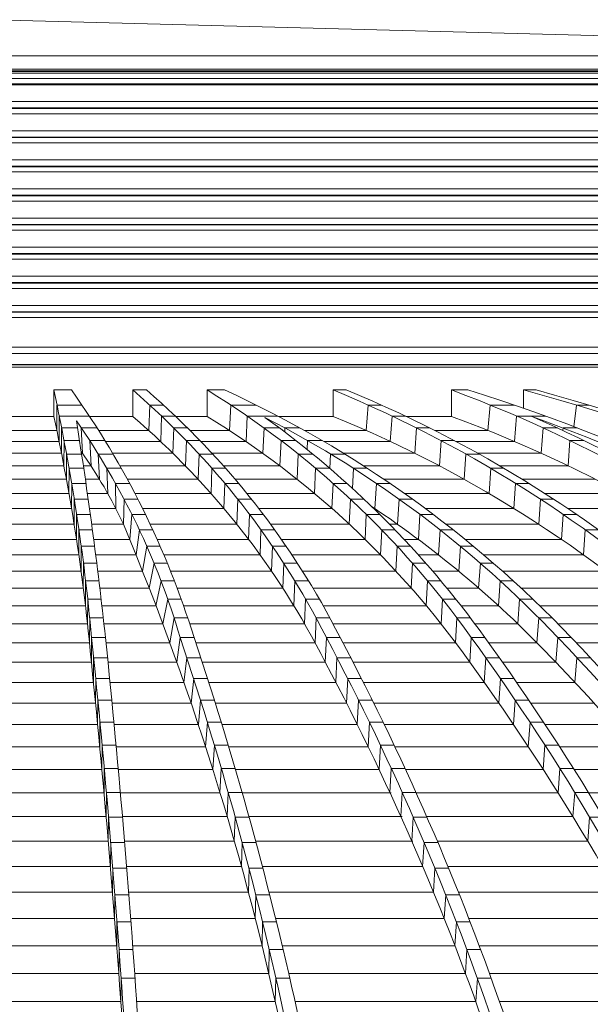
# Model space of a CAD drawing. Header units: millimetres. Extents: x 98865 to 469195, y -12752 to 43452.
# Tile 53 of 98: x 287544 to 289349, y 36623 to 39734. Entities that reach past the tile are written whole.
import ezdxf

# ---------------------------------------------------------------- set-up
doc = ezdxf.new("R2010")
doc.units = ezdxf.units.MM
doc.header["$LTSCALE"] = 0.05
doc.layers.get('0').update_dxf_attribs({"lineweight": 0})

# ---------------------------------------------------------------- blocks, each defined once
blk = doc.blocks.new('fjhhjhjj')
for points, elevation in [([(71628.2, 25335.5), (67234.2, 25450.2)], -4380.3), ([(71628.2, 25335.5), (67084.9, 25335.5)], -4380.3), ([(71628.2, 25294.1), (67084.9, 25294.1)], -4380.3), ([(71638.2, 25288.3), (67084.9, 25288.3)], -4380.3), ([(71637.2, 25286.6), (67084.9, 25286.6)], -4380.3), ([(71595.2, 25281.6), (67084.9, 25281.6)], -4380.3), ([(71596.7, 25264.2), (67084.9, 25264.2)], -8576.5), ([(71602, 25247.3), (67084.9, 25247.3)], -8576.5), ([(67084.9, 25244.8), (71238.2, 25244.8)], -8576.5), ([(71328.2, 25191.2), (67084.9, 25191.2)], -4380.3), ([(67084.9, 25171.2), (71328.2, 25171.2)], -8576.5), ([(71235.2, 25169.4), (67084.9, 25169.4)], -4380.3), ([(71235.2, 25152.9), (67084.9, 25152.9)], -4380.3), ([(71328.2, 25099.2), (67084.9, 25099.2)], -4380.3), ([(71328.2, 25079.2), (67084.9, 25079.2)], -4380.3), ([(71235.2, 25077.5), (67084.9, 25077.5)], -4380.3), ([(71235.2, 25060.9), (67084.9, 25060.9)], -4380.3), ([(71328.2, 25007.2), (67084.9, 25007.2)], -4380.3), ([(67084.9, 24987.2), (71328.2, 24987.2)], -8576.5), ([(71235.2, 24985.5), (67084.9, 24985.5)], -4380.3), ([(71235.2, 24969), (67084.9, 24969)], -4380.3), ([(71328.2, 24915.3), (67084.9, 24915.3)], -4380.3), ([(67084.9, 24895.3), (71328.2, 24895.3)], -8576.5), ([(71235.2, 24893.5), (67084.9, 24893.5)], -4380.3), ([(71235.2, 24877), (67084.9, 24877)], -4380.3), ([(71328.2, 24823.3), (67084.9, 24823.3)], -4380.3), ([(67084.9, 24803.3), (71328.2, 24803.3)], -8576.5), ([(71235.2, 24801.6), (67084.9, 24801.6)], -4380.3), ([(71235.2, 24785), (67084.9, 24785)], -4380.3), ([(71328.2, 24731.3), (67084.9, 24731.3)], -4380.3), ([(67084.9, 24711.3), (71328.2, 24711.3)], -8576.5), ([(71235.2, 24709.6), (67084.9, 24709.6)], -4380.3), ([(71235.2, 24693.1), (67084.9, 24693.1)], -4380.3), ([(71328.2, 24639.4), (67084.9, 24639.4)], -4380.3), ([(67084.9, 24619.4), (71328.2, 24619.4)], -8576.5), ([(71235.2, 24617.7), (67084.9, 24617.7)], -4380.3), ([(71235.2, 24601.1), (67084.9, 24601.1)], -4380.3), ([(71328.2, 24547.4), (67084.9, 24547.4)], -4380.3), ([(67084.9, 24527.4), (71328.2, 24527.4)], -8576.5), ([(71235.2, 24525.7), (67084.9, 24525.7)], -4380.3), ([(71235.2, 24509.2), (67084.9, 24509.2)], -4380.3), ([(71397.8, 24415.3), (67084.9, 24415.3)], -4380.3), ([(67084.9, 24395.3), (71397.8, 24395.3)], -8576.5), ([(71239.6, 24360.3), (67084.9, 24360.3)], -8576.5), ([(71240.3, 24359.6), (67084.9, 24359.6)], -8576.5), ([(71233.2, 24352.5), (67084.9, 24352.5)], -8576.5), ([(67462.4, 24280.2), (67517.9, 24280.2)], -8576.5), ([(67462.4, 24280.2), (67462.4, 24196.8)], -8576.5), ([(67712.1, 24280.2), (67755.6, 24280.2)], -8576.5), ([(67712.1, 24280.2), (67712.1, 24196.8)], -8576.5), ([(67948, 24280.2), (68002.6, 24280.2)], -8576.5), ([(67948, 24280.2), (67948, 24196.8)], -8576.5), ([(68345.9, 24280.2), (68387.7, 24280.2)], -8576.5), ([(68345.9, 24280.2), (68345.9, 24196.8)], -8576.5), ([(68720.5, 24280.2), (68771.7, 24280.2)], -8576.5), ([(68720.5, 24280.2), (68720.5, 24196.8)], -8576.5), ([(68948.6, 24280.2), (68987.8, 24280.2)], -8576.5), ([(68948.6, 24280.2), (68948.6, 24222.1)], -8576.5), ([(67471.9, 24152.2), (67472.5, 24232.5)], -8576.5), ([(67472.5, 24232.5), (67551.4, 24232.5)], -8576.5), ([(67766, 24232.5), (67762.8, 24152.2)], -8576.5), ([(67766, 24232.5), (67809.4, 24232.5)], -8576.5), ([(68022.8, 24232.5), (68018.5, 24152.2)], -8576.5), ([(68022.8, 24232.5), (68102.7, 24232.5)], -8576.5), ([(68457, 24232.5), (68450.6, 24152.2)], -8576.5), ([(68457, 24232.5), (68498.9, 24232.5)], -8576.5), ([(68842.8, 24232.5), (68835.8, 24152.2)], -8576.5), ([(68842.8, 24232.5), (68918.3, 24232.5)], -8576.5), ([(69115.3, 24232.5), (69107.2, 24164.2)], -8576.5), ([(69115.3, 24232.5), (69154.5, 24232.5)], -8576.5), ([(67462.4, 24196.8), (67106.9, 24196.8)], -8576.5), ([(67479, 24117.4), (67479.6, 24197.6)], -8576.5), ([(67479.6, 24197.6), (67574.9, 24197.6)], -8576.5), ([(67712.1, 24196.8), (67575.4, 24196.8)], -8576.5), ([(67803.5, 24197.6), (67800.5, 24117.4)], -8576.5), ([(67803.5, 24197.6), (67847, 24197.6)], -8576.5), ([(67948, 24196.8), (67847.9, 24196.8)], -8576.5), ([(68074.5, 24197.6), (68070.4, 24117.4)], -8576.5), ([(68074.5, 24197.6), (68171.1, 24197.6)], -8576.5), ([(68345.9, 24196.8), (68172.8, 24196.8)], -8576.5), ([(68532.8, 24197.6), (68526.8, 24117.4)], -8576.5), ([(68532.8, 24197.6), (68574.7, 24197.6)], -8576.5), ([(68720.5, 24196.8), (68576.5, 24196.8)], -8576.5), ([(68925.9, 24197.6), (68919.4, 24117.4)], -8576.5), ([(68925.9, 24197.6), (69017.5, 24197.6)], -8576.5), ([(67106.9, 24152.2), (67471.9, 24152.2)], -8576.5), ([(67486.5, 24080.1), (67487.1, 24160.2)], -8576.5), ([(67487.1, 24160.2), (67537.5, 24160.2)], -8576.5), ([(67549.4, 24160.2), (67599.2, 24160.2)], -8576.5), ([(67549.4, 24160.2), (67553.2, 24080.1)], -8576.5), ([(67604.3, 24152.2), (67762.8, 24152.2)], -8576.5), ([(67842.2, 24160.2), (67839.2, 24080.1)], -8576.5), ([(67842.2, 24160.2), (67885.6, 24160.2)], -8576.5), ([(67893.7, 24152.2), (68018.5, 24152.2)], -8576.5), ([(68127.4, 24160.2), (68123.5, 24080.1)], -8576.5), ([(68127.4, 24160.2), (68175.7, 24160.2)], -8576.5), ([(68193.4, 24160.2), (68192.7, 24147.4)], -8576.5), ([(68193.4, 24160.2), (68240.8, 24160.2)], -8576.5), ([(68255.2, 24152.2), (68450.6, 24152.2)], -8576.5), ([(68609.7, 24160.2), (68604, 24080.1)], -8576.5), ([(68609.7, 24160.2), (68651.6, 24160.2)], -8576.5), ([(68667.5, 24152.2), (68835.8, 24152.2)], -8576.5), ([(69010.1, 24160.2), (69004.1, 24080.1)], -8576.5), ([(69010.1, 24160.2), (69055.6, 24160.2)], -8576.5), ([(69073.2, 24160.2), (69072.4, 24152.3)], -8576.5), ([(69073.2, 24160.2), (69117.7, 24160.2)], -8576.5), ([(67106.9, 24117.4), (67479, 24117.4)], -8576.5), ([(67494.3, 24040.3), (67494.8, 24120.2)], -8576.5), ([(67494.8, 24120.2), (67543.7, 24120.2)], -8576.5), ([(67575.9, 24120.2), (67624.3, 24120.2)], -8576.5), ([(67575.9, 24120.2), (67580.2, 24040.3)], -8576.5), ([(67626, 24117.4), (67800.5, 24117.4)], -8576.5), ([(67881.7, 24120.2), (67878.9, 24040.3)], -8576.5), ([(67881.7, 24120.2), (67925.1, 24120.2)], -8576.5), ([(67927.8, 24117.4), (68070.4, 24117.4)], -8576.5), ([(68181.2, 24120.2), (68177.4, 24040.3)], -8576.5), ([(68181.2, 24120.2), (68228.1, 24120.2)], -8576.5), ([(68265.4, 24120.2), (68264, 24091.7)], -8576.5), ([(68265.4, 24120.2), (68311.3, 24120.2)], -8576.5), ([(68316.1, 24117.4), (68526.8, 24117.4)], -8576.5), ([(68687.5, 24120.2), (68682, 24040.3)], -8576.5), ([(68687.5, 24120.2), (68729.4, 24120.2)], -8576.5), ([(68734.7, 24117.4), (68919.4, 24117.4)], -8576.5), ([(69095.2, 24120.2), (69089.4, 24040.3)], -8576.5), ([(69095.2, 24120.2), (69139.4, 24120.2)], -8576.5), ([(67106.9, 24080.1), (67486.5, 24080.1)], -8576.5), ([(67549.9, 24080.1), (67553.2, 24080.1)], -8576.5), ([(67648.4, 24080.1), (67839.2, 24080.1)], -8576.5), ([(67963.1, 24080.1), (68123.5, 24080.1)], -8576.5), ([(68378.5, 24080.1), (68604, 24080.1)], -8576.5), ([(68803.4, 24080.1), (69004.1, 24080.1)], -8576.5), ([(67502.2, 23997.9), (67502.7, 24077.7)], -8576.5), ([(67502.7, 24077.7), (67550.2, 24077.7)], -8576.5), ([(67602.9, 24077.7), (67649.9, 24077.7)], -8576.5), ([(67602.9, 24077.7), (67606.9, 23997.9)], -8576.5), ([(67921.9, 24077.7), (67919.1, 23997.9)], -8576.5), ([(67921.9, 24077.7), (67965.3, 24077.7)], -8576.5), ([(68235.7, 24077.7), (68232, 23997.9)], -8576.5), ([(68235.7, 24077.7), (68281.3, 24077.7)], -8576.5), ([(68337.8, 24077.7), (68335.7, 24032.3)], -8576.5), ([(68337.8, 24077.7), (68382.5, 24077.7)], -8576.5), ([(68765.8, 24077.7), (68760.5, 23997.9)], -8576.5), ([(68765.8, 24077.7), (68807.7, 24077.7)], -8576.5), ([(67106.9, 24040.3), (67494.3, 24040.3)], -8576.5), ([(67510.3, 23953), (67510.8, 24032.7)], -8576.5), ([(67510.8, 24032.7), (67557, 24032.7)], -8576.5), ([(67555.9, 24040.3), (67580.2, 24040.3)], -8576.5), ([(67630.1, 24032.7), (67675.9, 24032.7)], -8576.5), ([(67630.1, 24032.7), (67633.1, 23953)], -8576.5), ([(67671.5, 24040.3), (67878.9, 24040.3)], -8576.5), ([(67962.5, 24032.7), (67959.8, 23953)], -8576.5), ([(67962.5, 24032.7), (68006, 24032.7)], -8576.5), ([(67999.2, 24040.3), (68177.4, 24040.3)], -8576.5), ([(68290.6, 24032.7), (68287, 23953)], -8576.5), ([(68290.6, 24032.7), (68335.1, 24032.7)], -8576.5), ([(68410.3, 24032.7), (68407.4, 23968.8)], -8576.5), ([(68410.3, 24032.7), (68454, 24032.7)], -8576.5), ([(68442.1, 24040.3), (68682, 24040.3)], -8576.5), ([(68844.5, 24032.7), (68839.2, 23953)], -8576.5), ([(68844.5, 24032.7), (68886.4, 24032.7)], -8576.5), ([(68873.4, 24040.3), (69089.4, 24040.3)], -8576.5), ([(67106.9, 23997.9), (67502.2, 23997.9)], -8576.5), ([(67562.1, 23997.9), (67606.9, 23997.9)], -8576.5), ([(67695.1, 23997.9), (67919.1, 23997.9)], -8576.5), ([(68036, 23997.9), (68232, 23997.9)], -8576.5), ([(68506.7, 23997.9), (68760.5, 23997.9)], -8576.5), ([(68944.3, 23997.9), (69175.2, 23997.9)], -8576.5), ([(67518.5, 23905.6), (67519, 23985.1)], -8576.5), ([(67519, 23985.1), (67564, 23985.1)], -8576.5), ([(67657.4, 23985.1), (67702.1, 23985.1)], -8576.5), ([(67657.4, 23985.1), (67658.5, 23905.6)], -8576.5), ([(68003.4, 23985.1), (68000.7, 23905.6)], -8576.5), ([(68003.4, 23985.1), (68046.8, 23985.1)], -8576.5), ([(68345.7, 23985.1), (68342.1, 23905.6)], -8576.5), ([(68345.7, 23985.1), (68389.4, 23985.1)], -8576.5), ([(68482.7, 23985.1), (68477.9, 23905.6)], -8576.5), ([(68482.7, 23985.1), (68525.6, 23985.1)], -8576.5), ([(68923.3, 23985.1), (68918, 23905.6)], -8576.5), ([(68923.3, 23985.1), (68965.1, 23985.1)], -8576.5), ([(67106.9, 23953), (67510.3, 23953)], -8576.5), ([(67527.2, 23935), (67526.7, 23855.7)], -8576.5), ([(67527.2, 23935), (67571.2, 23935)], -8576.5), ([(67568.6, 23953), (67633.1, 23953)], -8576.5), ([(67684.6, 23935), (67683, 23855.7)], -8576.5), ([(67684.6, 23935), (67728.4, 23935)], -8576.5), ([(67719.1, 23953), (67959.8, 23953)], -8576.5), ([(68044.3, 23935), (68041.6, 23855.7)], -8576.5), ([(68044.3, 23935), (68087.7, 23935)], -8576.5), ([(68044.3, 23935), (68087.7, 23935)], -8576.5), ([(68073.3, 23953), (68287, 23953)], -8576.5), ([(68400.8, 23935), (68397.1, 23855.7)], -8576.5), ([(68400.8, 23935), (68443.7, 23935)], -8576.5), ([(68400.8, 23935), (68443.7, 23935)], -8576.5), ([(68555, 23935), (68550, 23855.7)], -8576.5), ([(68555, 23935), (68597.2, 23935)], -8576.5), ([(68555, 23935), (68597.2, 23935)], -8576.5), ([(68571.9, 23953), (68839.2, 23953)], -8576.5), ([(69002, 23935), (68996.7, 23855.7)], -8576.5), ([(69002, 23935), (69043.9, 23935)], -8576.5), ([(69002, 23935), (69043.9, 23935)], -8576.5), ([(69016, 23953), (69261.1, 23953)], -8576.5), ([(67106.9, 23905.6), (67518.5, 23905.6)], -8576.5), ([(67575.3, 23905.6), (67658.5, 23905.6)], -8576.5), ([(67743.2, 23905.6), (68000.7, 23905.6)], -8576.5), ([(68110.8, 23905.6), (68342.1, 23905.6)], -8576.5), ([(68474.5, 23905.6), (68477.9, 23905.6)], -8576.5), ([(68637.5, 23905.6), (68918, 23905.6)], -8576.5), ([(69088.2, 23905.6), (69347.1, 23905.6)], -8576.5), ([(67534.2, 23807.9), (67534.7, 23887)], -8576.5), ([(67534.7, 23887), (67577.9, 23887)], -8576.5), ([(67709.2, 23887), (67702.7, 23807.9)], -8576.5), ([(67709.2, 23887), (67752.4, 23887)], -8576.5), ([(68081.6, 23887), (68078.8, 23807.9)], -8576.5), ([(68081.6, 23887), (68125, 23887)], -8576.5), ([(68451, 23887), (68447.2, 23807.9)], -8576.5), ([(68451, 23887), (68493.5, 23887)], -8576.5), ([(68620.7, 23887), (68615.5, 23807.9)], -8576.5), ([(68620.7, 23887), (68662.5, 23887)], -8576.5), ([(69073.8, 23887), (69068.2, 23807.9)], -8576.5), ([(69073.8, 23887), (69115.7, 23887)], -8576.5), ([(67106.9, 23855.7), (67526.7, 23855.7)], -8576.5), ([(67541.5, 23759), (67542, 23838)], -8576.5), ([(67542, 23838), (67584.5, 23838)], -8576.5), ([(67582.2, 23855.7), (67683, 23855.7)], -8576.5), ([(67733, 23838), (67722.6, 23759)], -8576.5), ([(67733, 23838), (67775.6, 23838)], -8576.5), ([(67767.4, 23855.7), (68041.6, 23855.7)], -8576.5), ([(68117.7, 23838), (68115, 23759)], -8576.5), ([(68117.7, 23838), (68161.2, 23838)], -8576.5), ([(68148.4, 23855.7), (68397.1, 23855.7)], -8576.5), ([(68499.7, 23838), (68496, 23759)], -8576.5), ([(68499.7, 23838), (68541.9, 23838)], -8576.5), ([(68524.7, 23855.7), (68550, 23855.7)], -8576.5), ([(68684.4, 23838), (68679.3, 23759)], -8576.5), ([(68684.4, 23838), (68726, 23838)], -8576.5), ([(68703.4, 23855.7), (68996.7, 23855.7)], -8576.5), ([(69143.6, 23838), (69138.1, 23759)], -8576.5), ([(69143.6, 23838), (69185.5, 23838)], -8576.5), ([(67106.9, 23807.9), (67534.2, 23807.9)], -8576.5), ([(67588.5, 23807.9), (67702.7, 23807.9)], -8576.5), ([(67789.3, 23807.9), (68078.8, 23807.9)], -8576.5), ([(68182.6, 23807.9), (68447.2, 23807.9)], -8576.5), ([(68570.6, 23807.9), (68615.5, 23807.9)], -8576.5), ([(68763.6, 23807.9), (69068.2, 23807.9)], -8576.5), ([(67548.7, 23707.6), (67549.2, 23786.4)], -8576.5), ([(67549.2, 23786.4), (67591.4, 23786.4)], -8576.5), ([(67756.5, 23786.4), (67743.2, 23707.6)], -8576.5), ([(67756.5, 23786.4), (67798.8, 23786.4)], -8576.5), ([(68153.9, 23786.4), (68151.1, 23707.6)], -8576.5), ([(68153.9, 23786.4), (68197.4, 23786.4)], -8576.5), ([(68548.7, 23786.4), (68544.8, 23707.6)], -8576.5), ([(68548.7, 23786.4), (68590.6, 23786.4)], -8576.5), ([(68748.4, 23786.4), (68743.1, 23707.6)], -8576.5), ([(68748.4, 23786.4), (68789.8, 23786.4)], -8576.5), ([(67106.9, 23759), (67541.5, 23759)], -8576.5), ([(67594.9, 23759), (67722.6, 23759)], -8576.5), ([(67810.6, 23759), (68115, 23759)], -8576.5), ([(68215.9, 23759), (68496, 23759)], -8576.5), ([(68615.6, 23759), (68679.3, 23759)], -8576.5), ([(68822.5, 23759), (69138.1, 23759)], -8576.5), ([(67106.9, 23707.6), (67548.7, 23707.6)], -8576.5), ([(67555.7, 23654.1), (67556.3, 23732.8)], -8576.5), ([(67556.3, 23732.8), (67598.2, 23732.8)], -8576.5), ([(67601.4, 23707.6), (67743.2, 23707.6)], -8576.5), ([(67779.4, 23732.8), (67764.1, 23654.1)], -8576.5), ([(67779.4, 23732.8), (67821.6, 23732.8)], -8576.5), ([(67831.8, 23707.6), (68151.1, 23707.6)], -8576.5), ([(68189.6, 23732.8), (68186.7, 23654.1)], -8576.5), ([(68189.6, 23732.8), (68233.1, 23732.8)], -8576.5), ([(68249.2, 23707.6), (68544.8, 23707.6)], -8576.5), ([(68597, 23732.8), (68593, 23654.1)], -8576.5), ([(68597, 23732.8), (68638.9, 23732.8)], -8576.5), ([(68660.9, 23707.6), (68743.1, 23707.6)], -8576.5), ([(68811.7, 23732.8), (68806.2, 23654.1)], -8576.5), ([(68811.7, 23732.8), (68853, 23732.8)], -8576.5), ([(68881.8, 23707.6), (69208.2, 23707.6)], -8576.5), ([(67562.6, 23598.6), (67563.1, 23677.1)], -8576.5), ([(67563.1, 23677.1), (67605.2, 23677.1)], -8576.5), ([(67801.5, 23677.1), (67785.5, 23598.6)], -8576.5), ([(67801.5, 23677.1), (67843.8, 23677.1)], -8576.5), ([(68224.6, 23677.1), (68221.6, 23598.6)], -8576.5), ([(68224.6, 23677.1), (68268.1, 23677.1)], -8576.5), ([(68224.6, 23677.1), (68268.1, 23677.1)], -8576.5), ([(68644.7, 23677.1), (68640.6, 23598.6)], -8576.5), ([(68644.7, 23677.1), (68686.7, 23677.1)], -8576.5), ([(68874.3, 23677.1), (68868.6, 23598.6)], -8576.5), ([(68874.3, 23677.1), (68915.7, 23677.1)], -8576.5), ([(67106.9, 23654.1), (67555.7, 23654.1)], -8576.5), ([(67608, 23654.1), (67764.1, 23654.1)], -8576.5), ([(67852.6, 23654.1), (68186.7, 23654.1)], -8576.5), ([(68282, 23654.1), (68593, 23654.1)], -8576.5), ([(68705.8, 23654.1), (68806.2, 23654.1)], -8576.5), ([(68940.7, 23654.1), (69277.7, 23654.1)], -8576.5), ([(67569.1, 23541.1), (67569.7, 23619.4)], -8576.5), ([(67569.7, 23619.4), (67612.1, 23619.4)], -8576.5), ([(67822.8, 23619.4), (67807.3, 23541.1)], -8576.5), ([(67822.8, 23619.4), (67865.3, 23619.4)], -8576.5), ([(68258.9, 23619.4), (68255.7, 23541.1)], -8576.5), ([(68258.9, 23619.4), (68302.3, 23619.4)], -8576.5), ([(68691.7, 23619.4), (68687.3, 23541.1)], -8576.5), ([(68691.7, 23619.4), (68733.8, 23619.4)], -8576.5), ([(68936, 23619.4), (68930.1, 23541.1)], -8576.5), ([(68936, 23619.4), (68977.6, 23619.4)], -8576.5), ([(67106.9, 23598.6), (67562.6, 23598.6)], -8576.5), ([(67614.5, 23598.6), (67785.5, 23598.6)], -8576.5), ([(67872.7, 23598.6), (68221.6, 23598.6)], -8576.5), ([(68314.2, 23598.6), (68640.6, 23598.6)], -8576.5), ([(68750.3, 23598.6), (68868.6, 23598.6)], -8576.5), ([(68999.2, 23598.6), (69346.6, 23598.6)], -8576.5), ([(67575.4, 23481.5), (67576, 23559.7)], -8576.5), ([(67576, 23559.7), (67619, 23559.7)], -8576.5), ([(67843, 23559.7), (67829.3, 23481.5)], -8576.5), ([(67843, 23559.7), (67886.1, 23559.7)], -8576.5), ([(68292.2, 23559.7), (68288.8, 23481.5)], -8576.5), ([(68292.2, 23559.7), (68335.7, 23559.7)], -8576.5), ([(68737.7, 23559.7), (68733.1, 23481.5)], -8576.5), ([(68737.7, 23559.7), (68780.2, 23559.7)], -8576.5), ([(68996.8, 23559.7), (68990.6, 23481.5)], -8576.5), ([(68996.8, 23559.7), (69038.7, 23559.7)], -8576.5), ([(67106.9, 23541.1), (67569.1, 23541.1)], -8576.5), ([(67621.1, 23541.1), (67807.3, 23541.1)], -8576.5), ([(67892.2, 23541.1), (68255.7, 23541.1)], -8576.5), ([(68345.6, 23541.1), (68687.3, 23541.1)], -8576.5), ([(68794.1, 23541.1), (68930.1, 23541.1)], -8576.5), ([(69057.1, 23541.1), (69414.7, 23541.1)], -8576.5), ([(67581.9, 23497.9), (67581.2, 23420)], -8576.5), ([(67581.9, 23497.9), (67625.9, 23497.9)], -8576.5), ([(67862.1, 23497.9), (67851.6, 23420)], -8576.5), ([(67862.1, 23497.9), (67905.9, 23497.9)], -8576.5), ([(68324.5, 23497.9), (68320.9, 23420)], -8576.5), ([(68324.5, 23497.9), (68367.9, 23497.9)], -8576.5), ([(68782.7, 23497.9), (68777.9, 23420)], -8576.5), ([(68782.7, 23497.9), (68825.7, 23497.9)], -8576.5), ([(68782.7, 23497.9), (68825.7, 23497.9)], -8576.5), ([(69056.6, 23497.9), (69050.1, 23420)], -8576.5), ([(69056.6, 23497.9), (69098.8, 23497.9)], -8576.5), ([(69056.6, 23497.9), (69098.8, 23497.9)], -8576.5), ([(67106.9, 23481.5), (67575.4, 23481.5)], -8576.5), ([(67627.6, 23481.5), (67829.3, 23481.5)], -8576.5), ([(67911.4, 23481.5), (68288.8, 23481.5)], -8576.5), ([(68376.6, 23481.5), (68733.1, 23481.5)], -8576.5), ([(68837.6, 23481.5), (68990.6, 23481.5)], -8576.5), ([(69114.5, 23481.5), (69482.1, 23481.5)], -8576.5), ([(67587.7, 23356.3), (67588.4, 23434)], -8576.5), ([(67588.4, 23434), (67632.4, 23434)], -8576.5), ([(67883.4, 23434), (67874.1, 23356.3)], -8576.5), ([(67883.4, 23434), (67927.2, 23434)], -8576.5), ([(68358.1, 23434), (68354.5, 23356.3)], -8576.5), ([(68358.1, 23434), (68401.6, 23434)], -8576.5), ([(68828.8, 23434), (68823.8, 23356.3)], -8576.5), ([(68828.8, 23434), (68871.7, 23434)], -8576.5), ([(69117.3, 23434), (69110.6, 23356.3)], -8576.5), ([(69117.3, 23434), (69159.6, 23434)], -8576.5), ([(67106.9, 23420), (67581.2, 23420)], -8576.5), ([(67633.8, 23420), (67851.6, 23420)], -8576.5), ([(67931.8, 23420), (68320.9, 23420)], -8576.5), ([(68408.9, 23420), (68777.9, 23420)], -8576.5), ([(68881.7, 23420), (69050.1, 23420)], -8576.5), ([(67594.3, 23290.6), (67595, 23368.1)], -8576.5), ([(67595, 23368.1), (67639, 23368.1)], -8576.5), ([(67904.9, 23368.1), (67896.8, 23290.6)], -8576.5), ([(67904.9, 23368.1), (67948.6, 23368.1)], -8576.5), ([(68392.1, 23368.1), (68388.3, 23290.6)], -8576.5), ([(68392.1, 23368.1), (68435.6, 23368.1)], -8576.5), ([(68875.2, 23368.1), (68870, 23290.6)], -8576.5), ([(68875.2, 23368.1), (68918.2, 23368.1)], -8576.5), ([(67106.9, 23356.3), (67587.7, 23356.3)], -8576.5), ([(67640.2, 23356.3), (67874.1, 23356.3)], -8576.5), ([(67952.4, 23356.3), (68354.5, 23356.3)], -8576.5), ([(68441.6, 23356.3), (68823.8, 23356.3)], -8576.5), ([(68926.4, 23356.3), (69110.6, 23356.3)], -8576.5), ([(67106.9, 23290.6), (67594.3, 23290.6)], -8576.5), ([(67601, 23222.9), (67601.7, 23300.2)], -8576.5), ([(67601.7, 23300.2), (67645.7, 23300.2)], -8576.5), ([(67646.6, 23290.6), (67896.8, 23290.6)], -8576.5), ([(67926.5, 23300.2), (67919.6, 23222.9)], -8576.5), ([(67926.5, 23300.2), (67970.3, 23300.2)], -8576.5), ([(67973.3, 23290.6), (68388.3, 23290.6)], -8576.5), ([(68426.3, 23300.2), (68422.5, 23222.9)], -8576.5), ([(68426.3, 23300.2), (68469.8, 23300.2)], -8576.5), ([(68474.6, 23290.6), (68870, 23290.6)], -8576.5), ([(68921.9, 23300.2), (68916.6, 23222.9)], -8576.5), ([(68921.9, 23300.2), (68964.9, 23300.2)], -8576.5), ([(68971.4, 23290.6), (69171.6, 23290.6)], -8576.5), ([(67106.9, 23222.9), (67601, 23222.9)], -8576.5), ([(67607.7, 23153.1), (67608.4, 23230.2)], -8576.5), ([(67608.4, 23230.2), (67652.4, 23230.2)], -8576.5), ([(67653.1, 23222.9), (67919.6, 23222.9)], -8576.5), ([(67948.3, 23230.2), (67942.4, 23153.1)], -8576.5), ([(67948.3, 23230.2), (67992.1, 23230.2)], -8576.5), ([(67994.4, 23222.9), (68422.5, 23222.9)], -8576.5), ([(68460.8, 23230.2), (68456.8, 23153.1)], -8576.5), ([(68460.8, 23230.2), (68504.2, 23230.2)], -8576.5), ([(68507.8, 23222.9), (68916.6, 23222.9)], -8576.5), ([(68968.8, 23230.2), (68963.4, 23153.1)], -8576.5), ([(68968.8, 23230.2), (69011.8, 23230.2)], -8576.5), ([(69016.7, 23222.9), (69232.8, 23222.9)], -8576.5), ([(67106.9, 23153.1), (67607.7, 23153.1)], -8576.5), ([(67614.4, 23081.4), (67615.2, 23158.3)], -8576.5), ([(67615.2, 23158.3), (67659.2, 23158.3)], -8576.5), ([(67659.6, 23153.1), (67942.4, 23153.1)], -8576.5), ([(67970.3, 23158.3), (67965.3, 23081.4)], -8576.5), ([(67970.3, 23158.3), (68014, 23158.3)], -8576.5), ([(68015.6, 23153.1), (68456.8, 23153.1)], -8576.5), ([(68495.4, 23158.3), (68491.3, 23081.4)], -8576.5), ([(68495.4, 23158.3), (68538.8, 23158.3)], -8576.5), ([(68541.3, 23153.1), (68963.4, 23153.1)], -8576.5), ([(69015.9, 23158.3), (69010.3, 23081.4)], -8576.5), ([(69015.9, 23158.3), (69058.9, 23158.3)], -8576.5), ([(69062.2, 23153.1), (69294.3, 23153.1)], -8576.5), ([(67621.2, 23007.7), (67622, 23084.3)], -8576.5), ([(67622, 23084.3), (67666, 23084.3)], -8576.5), ([(67992.3, 23084.3), (67988.1, 23007.7)], -8576.5), ([(67992.3, 23084.3), (68036, 23084.3)], -8576.5), ([(68530, 23084.3), (68525.8, 23007.7)], -8576.5), ([(68530, 23084.3), (68573.5, 23084.3)], -8576.5), ([(69063.1, 23084.3), (69057.4, 23007.7)], -8576.5), ([(69063.1, 23084.3), (69106.1, 23084.3)], -8576.5), ([(67106.9, 23081.4), (67614.4, 23081.4)], -8576.5), ([(67666.2, 23081.4), (67965.3, 23081.4)], -8576.5), ([(68036.9, 23081.4), (68491.3, 23081.4)], -8576.5), ([(68574.8, 23081.4), (69010.3, 23081.4)], -8576.5), ([(69107.9, 23081.4), (69355.8, 23081.4)], -8576.5), ([(67106.9, 23007.7), (67621.2, 23007.7)], -8576.5), ([(67627.9, 22932), (67628.8, 23008.3)], -8576.5), ([(67628.8, 23008.3), (67672.7, 23008.3)], -8576.5), ([(67672.8, 23007.7), (67988.1, 23007.7)], -8576.5), ([(68014.3, 23008.3), (68010.9, 22932)], -8576.5), ([(68014.3, 23008.3), (68058, 23008.3)], -8576.5), ([(68058.2, 23007.7), (68529.9, 23007.7)], -8576.5), ([(68564.7, 23008.3), (68560.4, 22932)], -8576.5), ([(68564.7, 23008.3), (68608.2, 23008.3)], -8576.5), ([(68608.4, 23007.7), (69057.4, 23007.7)], -8576.5), ([(69110.3, 23008.3), (69104.4, 22932)], -8576.5), ([(69110.3, 23008.3), (69153.2, 23008.3)], -8576.5), ([(69153.6, 23007.7), (69417.4, 23007.7)], -8576.5), ([(67106.9, 22932), (67627.9, 22932)], -8576.5), ([(67635.5, 22930.4), (67634.7, 22854.3)], -8576.5), ([(67635.5, 22930.4), (67679.5, 22930.4)], -8576.5), ([(67679.4, 22932), (68010.9, 22932)], -8576.5), ([(68036.2, 22930.4), (68033.4, 22854.3)], -8576.5), ([(68036.2, 22930.4), (68080, 22930.4)], -8576.5), ([(68079.6, 22932), (68564.2, 22932)], -8576.5), ([(68599.3, 22930.4), (68594.9, 22854.3)], -8576.5), ([(68599.3, 22930.4), (68642.8, 22930.4)], -8576.5), ([(68642.1, 22932), (69104.4, 22932)], -8576.5), ([(69157.3, 22930.4), (69151.3, 22854.3)], -8576.5), ([(69157.3, 22930.4), (69200.3, 22930.4)], -8576.5), ([(67106.9, 22854.3), (67634.7, 22854.3)], -8576.5), ([(67641.4, 22774.7), (67642.3, 22850.6)], -8576.5), ([(67642.3, 22850.6), (67686.3, 22850.6)], -8576.5), ([(67686, 22854.3), (68033.4, 22854.3)], -8576.5), ([(68058.1, 22850.6), (68055.8, 22774.7)], -8576.5), ([(68058.1, 22850.6), (68101.9, 22850.6)], -8576.5), ([(68100.9, 22854.3), (68598.5, 22854.3)], -8576.5), ([(68633.8, 22850.6), (68629.2, 22774.7)], -8576.5), ([(68633.8, 22850.6), (68677.2, 22850.6)], -8576.5), ([(68675.7, 22854.3), (69151.3, 22854.3)], -8576.5), ([(67106.9, 22774.7), (67641.4, 22774.7)], -8576.5), ([(67692.5, 22774.7), (68055.8, 22774.7)], -8576.5), ([(68122.1, 22774.7), (68629.2, 22774.7)], -8576.5), ([(68709.1, 22774.7), (69198, 22774.7)], -8576.5), ([(67648.1, 22693.2), (67649, 22768.8)], -8576.5), ([(67649, 22768.8), (67693, 22768.8)], -8576.5), ([(68079.9, 22768.8), (68077.9, 22693.2)], -8576.5), ([(68079.9, 22768.8), (68123.7, 22768.8)], -8576.5), ([(68668.1, 22768.8), (68663.4, 22693.2)], -8576.5), ([(68668.1, 22768.8), (68711.5, 22768.8)], -8576.5), ([(67106.9, 22693.2), (67648.1, 22693.2)], -8576.5), ([(67654.8, 22609.7), (67655.7, 22685)], -8576.5), ([(67655.7, 22685), (67699.7, 22685)], -8576.5), ([(67699, 22693.2), (68077.9, 22693.2)], -8576.5), ([(68101.5, 22685), (68099.7, 22609.7)], -8576.5), ([(68101.5, 22685), (68145.3, 22685)], -8576.5), ([(68143.2, 22693.2), (68663.4, 22693.2)], -8576.5), ([(68702.1, 22685), (68697.3, 22609.7)], -8576.5), ([(68702.1, 22685), (68745.6, 22685)], -8576.5), ([(68742.3, 22693.2), (69244.5, 22693.2)], -8576.5), ([(67106.9, 22609.7), (67654.8, 22609.7)], -8576.5), ([(67661.3, 22524.3), (67662.3, 22599.3)], -8576.5), ([(67662.3, 22599.3), (67706.3, 22599.3)], -8576.5), ([(67705.5, 22609.7), (68099.7, 22609.7)], -8576.5), ([(68122.9, 22599.3), (68121.2, 22524.3)], -8576.5), ([(68122.9, 22599.3), (68166.7, 22599.3)], -8576.5), ([(68164.1, 22609.7), (68697.3, 22609.7)], -8576.5), ([(68735.9, 22599.3), (68731, 22524.3)], -8576.5), ([(68735.9, 22599.3), (68779.3, 22599.3)], -8576.5), ([(68775.3, 22609.7), (69294.6, 22609.7)], -8576.5), ([(67106.9, 22524.3), (67661.3, 22524.3)], -8576.5), ([(67711.8, 22524.3), (68121.2, 22524.3)], -8576.5), ([(68184.8, 22524.3), (68731, 22524.3)], -8576.5), ([(68808, 22524.3), (69340.1, 22524.3)], -8576.5), ([(67667.8, 22436.9), (67668.8, 22511.7)], -8576.5), ([(67668.8, 22511.7), (67712.8, 22511.7)], -8576.5), ([(68144.1, 22511.7), (68142.2, 22436.9)], -8576.5), ([(68144.1, 22511.7), (68187.8, 22511.7)], -8576.5), ([(68769.2, 22511.7), (68764.3, 22436.9)], -8576.5), ([(68769.2, 22511.7), (68812.7, 22511.7)], -8576.5), ([(67106.9, 22436.9), (67667.8, 22436.9)], -8576.5), ([(67718.1, 22436.9), (68142.2, 22436.9)], -8576.5), ([(68205.3, 22436.9), (68764.3, 22436.9)], -8576.5), ([(68840.3, 22436.9), (69385.1, 22436.9)], -8576.5), ([(67674.2, 22347.6), (67675.2, 22422.1)], -8576.5), ([(67675.2, 22422.1), (67719.2, 22422.1)], -8576.5), ([(68164.9, 22422.1), (68162.7, 22347.6)], -8576.5), ([(68164.9, 22422.1), (68208.7, 22422.1)], -8576.5), ([(68802.2, 22422.1), (68797.1, 22347.6)], -8576.5), ([(68802.2, 22422.1), (68845.6, 22422.1)], -8576.5), ([(67106.9, 22347.6), (67674.2, 22347.6)], -8576.5), ([(67724.3, 22347.6), (68162.7, 22347.6)], -8576.5), ([(68225.4, 22347.6), (68797.1, 22347.6)], -8576.5), ([(68872.1, 22347.6), (69469.7, 22347.6)], -8576.5)]:
    blk.add_lwpolyline(points, dxfattribs=dict(elevation=elevation))
at = {"elevation": -8576.5}
for points in [[(67462.4, 24280.2, -0.030618), (67581.9, 23497.9, -0.00958), (67687.7, 22237.1, -0.004947), (67786.6, 20487.6, -0.003122), (67876.8, 18282.2, -0.002222), (67956.1, 15673.6)], [(67517.9, 24280.2, -0.081049), (67905.9, 23497.9, -0.029098), (68249.3, 22237.1, -0.015578), (68570.5, 20487.6, -0.009975), (68863.3, 18282.2, -0.007151), (69120.9, 15673.5)], [(67712.1, 24280.2, -0.098402), (68324.5, 23497.9, -0.041567), (68866.5, 22237.1, -0.023437), (69373.5, 20487.6, -0.015346), (69835.7, 18282.2, -0.011126), (70242.3, 15673.5)], [(67755.6, 24280.2, -0.098402), (68367.9, 23497.9, -0.041567), (68910, 22237.1, -0.023437), (69416.9, 20487.6, -0.021583), (70089.8, 17026.1, -0.002477), (70285.8, 15673.5)], [(67948, 24280.2, -0.100998), (68782.7, 23497.9, -0.049884), (69521.6, 22237.1, -0.029939), (70212.6, 20487.6, -0.020184), (70842.7, 18282.2, -0.014863), (71396.9, 15673.5)], [(68002.6, 24280.2, -0.095728), (69098.8, 23497.9, -0.055208), (70068.9, 22237.1, -0.035193), (70977.3, 20487.6, -0.024559), (71803, 18282.2, -0.018916), (72530.5, 15673.5)], [(68345.9, 24280.2, -0.092351), (69555.5, 23497.9, -0.056294), (70626.3, 22237.1, -0.03774), (71627.6, 20487.6, -0.026997), (72540.8, 18282.2, -0.020557), (73344, 15673.5)], [(68387.7, 24280.2, -0.092351), (69597.4, 23497.9, -0.056293), (70668.1, 22237.1, -0.03774), (71669.5, 20487.6, -0.026996), (72582.6, 18282.2, -0.020557), (73385.8, 15673.5)], [(68720.5, 24280.2, -0.088749), (70044.2, 23497.9, -0.056899), (71215.4, 22237.1, -0.038599), (72312.5, 20487.6, -0.027962), (73309.2, 18282.2, -0.022107), (74187.6, 15673.5)], [(68771.7, 24280.2, -0.080869), (70344.3, 23497.9, -0.056693), (71736.4, 22237.1, -0.041891), (73038.3, 20487.6, -0.031865), (74225.4, 18282.2, -0.025214), (75269.6, 15673.5)], [(68948.6, 24280.2, -0.074834), (70725.7, 23497.9, -0.055579), (72298.8, 22237.1, -0.04307), (73770, 20487.6, -0.033892), (75111.5, 18282.2, -0.027439), (76291.5, 15673.5)], [(68987.8, 24280.2, -0.074832), (70765, 23497.9, -0.055576), (72338, 22237.1, -0.043071), (73809.2, 20487.6, -0.033892), (75150.7, 18282.2, -0.027439), (76330.7, 15673.5)], [(67462.4, 24196.8, -0.031002), (67581.2, 23420, -0.009579), (67686.7, 22163.2, -0.004947), (67785.3, 20419.3, -0.003122), (67875.2, 18221, -0.002242), (67954.2, 15620.6)], [(67533.9, 24182.7, -0.080586), (67862.1, 23497.9, -0.029098), (68205.5, 22237.1, -0.015578), (68526.7, 20487.6, -0.009975), (68819.6, 18282.2, -0.007151), (69077.2, 15673.5)], [(67533.9, 24182.7, -0.012481), (67625.9, 23497.9, -0.00958), (67731.7, 22237.1, -0.004947), (67830.6, 20487.6, -0.003122), (67920.8, 18282.2, -0.002222), (68000.1, 15673.5)], [(67712.1, 24196.8, -0.099364), (68320.9, 23420, -0.041567), (68861.2, 22163.2, -0.023437), (69366.5, 20419.3, -0.015346), (69827.3, 18221, -0.011032), (70232.7, 15620.6)], [(67948, 24196.8, -0.101926), (68777.9, 23420, -0.049884), (69514.4, 22163.2, -0.029939), (70203.1, 20419.3, -0.020184), (70831.2, 18221, -0.014712), (71383.8, 15620.6)], [(68130.4, 24193.4, -0.085302), (69056.6, 23497.9, -0.055208), (70026.7, 22237.1, -0.035295), (70934.8, 20487.6, -0.024654), (71760.8, 18282.2, -0.018916), (72488.2, 15673.5)], [(68130.4, 24193.4, -0.081809), (68825.7, 23497.9, -0.049884), (69564.6, 22237.1, -0.029939), (70255.6, 20487.6, -0.020184), (70885.7, 18282.2, -0.014863), (71439.9, 15673.5)], [(68345.9, 24196.8, -0.093111), (69548.5, 23420, -0.056297), (70615.8, 22163.2, -0.037741), (71614, 20419.3, -0.026997), (72524.2, 18221, -0.020487), (73325, 15620.6)], [(68720.5, 24196.8, -0.089584), (70036.7, 23420, -0.056896), (71204.2, 22163.2, -0.03937), (72295.8, 20419.3, -0.028701), (73291.2, 18221, -0.010136), (73744.8, 16968.9, -0.008685), (74166.8, 15620.6)], [(68971.5, 24197.6, -0.070662), (70304, 23497.9, -0.056693), (71696.1, 22237.1, -0.041891), (72998, 20487.6, -0.031865), (74185.1, 18282.2, -0.025214), (75229.4, 15673.5)], [(68972.7, 24197.6, -0.073823), (70085.6, 23497.9, -0.056899), (71256.9, 22237.1, -0.038712), (72353.7, 20487.6, -0.02807), (73350.6, 18282.2, -0.022107), (74229, 15673.5)], [(67683, 23855.7, 0.045101), (67549, 24086.1)], [(68466.8, 23913, -0.056808), (69050.1, 23420, -0.055211), (70017.1, 22163.2, -0.035792), (70921.2, 20419.3, -0.025088), (71745.7, 18221, -0.018758), (72471, 15620.6)], [(67683, 23855.7, -0.048625), (68202.2, 22163.2, -0.015577), (68522.3, 20419.3, -0.009975), (68814.2, 18221, -0.007126), (69071.1, 15620.6)]]:
    blk.add_lwpolyline(points, format="xyb", dxfattribs=at)

msp = doc.modelspace()

# ---------------------------------------------------------------- block references
msp.add_blockref('fjhhjhjj', (220189.5, 14284, -85924.7))

doc.saveas('drawing.dxf')
